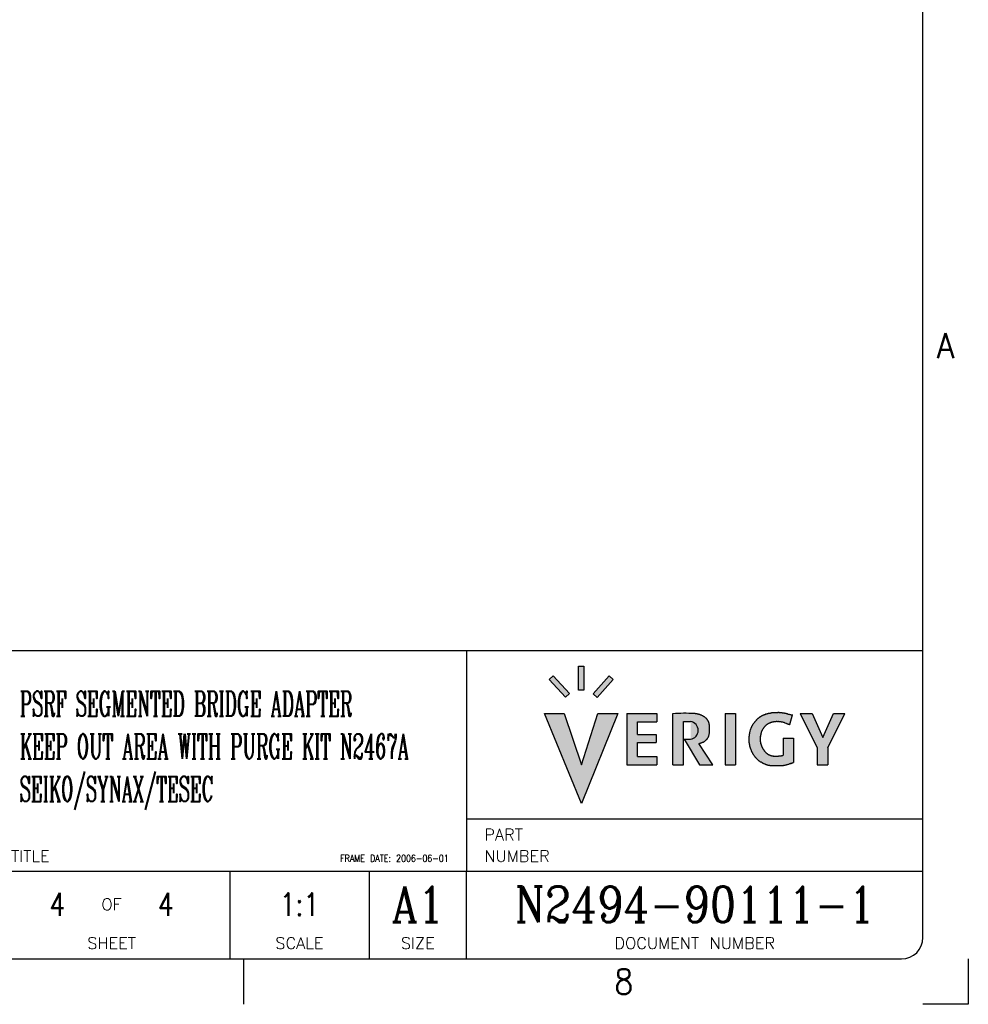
# Model space of a CAD drawing. Header units: inches. Extents: x 0 to 841, y 0 to 594.
# Tile 15 of 17: x 708 to 841, y 0 to 138. Entities that reach past the tile are written whole.
import ezdxf

# ---------------------------------------------------------------- set-up
doc = ezdxf.new("R2010")
doc.units = ezdxf.units.IN
doc.layers.add('1', color=7, linetype='Continuous')
doc.styles.add('CONVERTER_14', font='txt.shx', dxfattribs={"width": 0.9})
doc.styles.add('CONVERTER_16', font='complex.shx', dxfattribs={"width": 0.855})
doc.styles.add('CONVERTER_17', font='txt.shx', dxfattribs={"width": 0.81})
doc.styles.add('CONVERTER_18', font='txt.shx', dxfattribs={"width": 1.035})
doc.styles.add('CONVERTER_19', font='complex.shx', dxfattribs={"width": 0.5225})

# ---------------------------------------------------------------- blocks, each defined once
blk = doc.blocks.new('Drawing_Grid_Zones__9', base_point=(6.35, 6.35))
at = {"layer": '1', "color": 4, "linetype": 'Continuous'}
for p, q in [((739.5875, 0), (739.5875, 6.35)), ((841, 6.35), (841, 0)), ((841, 0), (834.65, 0))]:
    blk.add_line(p, q, dxfattribs=at)
at = {"layer": '1', "color": 4, "char_height": 3.5, "attachment_point": 5, "line_spacing_factor": 1.080432, "style": 'CONVERTER_14'}
for s, insert in [('A', (837.825, 92.2125)), ('8', (792.76875, 3.175))]:
    blk.add_mtext(s, dxfattribs=dict(at, insert=insert))
blk = doc.blocks.new('A1_Size_Verigy_Frame__11', base_point=(6.35, 6.35))
at = {"layer": '1', "linetype": 'Continuous'}
for points in [[(787.17, 43.98), (786.43, 43.98), (786.43, 47.33), (787.17, 47.33)], [(784.63, 42.99), (782.34, 45.46), (782.9, 45.97), (785.19, 43.5)], [(790.74, 45.99), (788.48, 43.47), (789.03, 42.93), (791.28, 45.45)], [(786.83, 28.13), (781.68, 40.69), (784.4, 40.69), (786.83, 33.52), (789.15, 40.69), (791.94, 40.69)], [(797.4, 39.54), (794.69, 39.54), (794.69, 37.79), (797.31, 37.79), (797.31, 36.64), (794.69, 36.64), (794.69, 34.71), (797.4, 34.71), (797.4, 33.52), (793.21, 33.52), (793.21, 40.69), (797.4, 40.69)], [(808.42, 33.52), (806.94, 33.52), (806.94, 40.69), (808.42, 40.69)], [(822.13, 40.69), (823.72, 40.69), (821.32, 35.91), (821.32, 33.52), (819.84, 33.52), (819.84, 35.91), (817.46, 40.69), (819.13, 40.69), (820.63, 37.33)]]:
    blk.add_hatch(color=4, dxfattribs=at).paths.add_polyline_path(points)
h = blk.add_hatch(color=4, dxfattribs=at)
edge = h.paths.add_edge_path()
edge.add_arc((801.39, 10.69), 30.05, 87.663, 93.3186)
edge.add_line((799.65, 40.69), (799.65, 33.52))
edge.add_line((799.65, 33.52), (801.15, 33.52))
edge.add_line((801.15, 33.52), (801.15, 39.58))
edge.add_line((801.15, 39.58), (802.12, 39.58))
edge.add_arc((801.94, 38.34), 1.25, -81.7494, 81.7494, ccw=False)
edge.add_line((802.12, 37.1), (801.23, 37.1))
edge.add_line((801.23, 37.1), (803.39, 33.52))
edge.add_line((803.39, 33.52), (805.24, 33.52))
edge.add_line((805.24, 33.52), (803.29, 36.53))
edge.add_arc((803.1, 38.16), 1.65, 276.8646, 281.7992)
edge.add_arc((803.12, 38.06), 1.53, 281.8439, 286.5074)
edge.add_arc((803.06, 38.24), 1.73, 286.5644, 290.2981)
edge.add_arc((802.58, 39.54), 3.12, 290.364, 292.0591)
edge.add_arc((807.22, 28.09), 9.24, 111.5449, 112.0897, ccw=False)
edge.add_arc((802.56, 39.99), 3.54, 290.9614, 291.9638)
edge.add_arc((803.62, 37.37), 0.715, 292.0472, 297.1925)
edge.add_arc((803.6, 37.39), 0.736, 297.7168, 304.1669)
edge.add_arc((803.43, 37.65), 1.05, 304.048, 308.7592)
edge.add_arc((802.9, 38.3), 1.89, 308.981, 311.7169)
edge.add_arc((807.38, 33.27), 4.84, 130.6433, 131.7183, ccw=False)
edge.add_arc((815.88, 22.98), 18.19, 129.5041, 129.8448, ccw=False)
edge.add_arc((803.6, 37.87), 1.1, 309.4623, 315.0479)
edge.add_arc((803.84, 37.62), 0.766, 315.7786, 323.1586)
edge.add_arc((803.47, 37.89), 1.22, 323.2116, 327.8292)
edge.add_arc((802.76, 38.35), 2.07, 327.6257, 330.4831)
edge.add_arc((802.6, 38.44), 2.25, 330.4419, 332.9709)
edge.add_arc((803.19, 38.15), 1.59, 332.8488, 336.0259)
edge.add_arc((803.64, 37.95), 1.1, 336.0644, 340.4159)
edge.add_arc((803.61, 37.95), 1.13, 340.6473, 347.6345)
edge.add_arc((802.95, 38.09), 1.8, 347.6878, 352.444)
edge.add_arc((801.51, 38.29), 3.26, 352.3189, 355.2721)
edge.add_arc((799.89, 38.43), 4.88, 355.2355, 357.4002)
edge.add_arc((798.14, 38.51), 6.64, 357.3804, 359.0748)
edge.add_arc((796.5, 38.54), 8.28, 359.0627, 360.4705)
edge.add_arc((796.27, 38.54), 8.5, 0.4426, 1.3388)
edge.add_arc((797.57, 38.57), 7.2, 1.3325, 2.373)
edge.add_arc((799.15, 38.64), 5.62, 2.3634, 3.6412)
edge.add_arc((800.74, 38.74), 4.03, 3.6247, 5.2891)
edge.add_arc((802.15, 38.87), 2.61, 5.2575, 7.5773)
edge.add_arc((803.27, 39.02), 1.48, 7.5078, 11.0328)
edge.add_arc((803.99, 39.17), 0.75, 10.9618, 17.0135)
edge.add_arc((803.96, 39.15), 0.781, 17.4016, 23.361)
edge.add_arc((802.93, 38.71), 1.9, 23.3346, 26.1223)
edge.add_arc((799.96, 37.26), 5.21, 26.0255, 27.1085)
edge.add_arc((802.3, 38.48), 2.56, 26.7483, 28.749)
edge.add_arc((803.49, 39.13), 1.21, 28.8787, 33.28)
edge.add_arc((803.29, 38.99), 1.45, 33.4924, 37.7019)
edge.add_arc((803.06, 38.81), 1.75, 37.6059, 41.314)
edge.add_arc((803.26, 38.99), 1.48, 41.2228, 45.4875)
edge.add_arc((803.4, 39.12), 1.29, 45.7142, 50.7281)
edge.add_arc((802.52, 38.04), 2.68, 50.8542, 53.1793)
edge.add_arc((801.64, 36.92), 4.11, 52.7438, 54.3264)
edge.add_arc((803, 38.82), 1.77, 54.2819, 57.9528)
edge.add_arc((803.26, 39.22), 1.29, 58.2042, 62.5409)
edge.add_arc((803.09, 38.89), 1.66, 62.6014, 65.9878)
edge.add_arc((802.43, 37.39), 3.3, 66.0447, 68.1388)
edge.add_arc((796.67, 23.06), 18.75, 68.1242, 68.4683)
edge.add_arc((799.92, 31.47), 9.73, 68.0919, 68.654)
edge.add_arc((802.81, 38.85), 1.81, 68.7642, 71.7347)
edge.add_arc((802.67, 38.4), 2.27, 71.9116, 74.5336)
edge.add_arc((802.38, 37.36), 3.35, 74.4873, 76.5383)
edge.add_arc((802.21, 36.66), 4.08, 76.5155, 78.3668)
edge.add_arc((802.17, 36.48), 4.26, 78.3515, 80.217)
edge.add_arc((802.22, 36.78), 3.95, 80.2026, 82.2549)
edge.add_arc((802.31, 37.43), 3.3, 82.2367, 84.6679)
h = blk.add_hatch(color=4, dxfattribs=at)
edge = h.paths.add_edge_path()
edge.add_arc((822.52, 40.76), 11.43, 203.8341, 204.2667)
edge.add_arc((824.69, 41.74), 13.81, 204.2629, 204.6476)
edge.add_arc((822.84, 40.89), 11.77, 204.6345, 204.9304)
edge.add_arc((819.48, 39.33), 8.07, 204.9278, 205.3583)
edge.add_arc((817.18, 38.24), 5.52, 205.3532, 205.9635)
edge.add_arc((815.47, 37.4), 3.61, 205.9537, 206.8298)
edge.add_arc((814.19, 36.76), 2.19, 206.8096, 208.1196)
edge.add_arc((813.3, 36.28), 1.17, 208.0895, 210.0572)
edge.add_arc((812.99, 36.1), 0.821, 210.1034, 212.7675)
edge.add_arc((813.03, 36.13), 0.863, 212.8315, 215.4819)
edge.add_arc((813.56, 36.51), 1.51, 215.6041, 218.0543)
edge.add_arc((814.89, 37.55), 3.21, 217.9926, 219.2601)
edge.add_arc((818.43, 40.43), 7.77, 219.2413, 219.7728)
edge.add_arc((815.84, 38.26), 4.39, 219.5441, 220.8731)
edge.add_arc((813.85, 36.53), 1.76, 220.906, 224.1762)
edge.add_arc((813.75, 36.44), 1.62, 224.3481, 227.1827)
edge.add_arc((813.93, 36.64), 1.89, 227.1655, 229.6431)
edge.add_arc((814.02, 36.74), 2.02, 229.6292, 231.9346)
edge.add_arc((814.09, 36.83), 2.14, 231.9626, 234.9969)
edge.add_arc((814.38, 37.26), 2.65, 235.0175, 237.4327)
edge.add_arc((814.37, 37.23), 2.63, 237.3215, 238.9488)
edge.add_arc((814, 36.61), 1.9, 238.9423, 241.1851)
edge.add_arc((813.77, 36.19), 1.42, 241.175, 244.1338)
edge.add_arc((813.69, 36.02), 1.24, 244.2149, 248.8959)
edge.add_arc((813.76, 36.22), 1.45, 248.9484, 253.0273)
edge.add_arc((813.89, 36.62), 1.87, 252.9712, 255.3768)
edge.add_arc((813.91, 36.71), 1.96, 255.3432, 257.6097)
edge.add_arc((813.84, 36.38), 1.62, 257.5671, 260.1283)
edge.add_arc((813.78, 36.05), 1.28, 260.199, 262.6643)
edge.add_arc((813.81, 36.33), 1.57, 262.7178, 264.6422)
edge.add_arc((813.99, 38.2), 3.45, 264.663, 265.5706)
edge.add_arc((814.33, 42.39), 7.65, 265.4634, 265.9974)
edge.add_arc((814.23, 41.02), 6.28, 265.9979, 266.7144)
edge.add_arc((814.18, 40.1), 5.35, 266.7132, 267.6135)
edge.add_arc((814.14, 39.3), 4.56, 267.6109, 268.7164)
edge.add_arc((814.13, 38.57), 3.83, 268.7122, 270.0622)
edge.add_arc((814.13, 38.47), 3.72, 270.0974, 271.3382)
edge.add_arc((814.12, 38.85), 4.11, 271.3337, 272.4477)
edge.add_arc((814.11, 39.04), 4.3, 272.4437, 273.481)
edge.add_arc((814.11, 38.97), 4.23, 273.4768, 274.4854)
edge.add_arc((814.14, 38.61), 3.86, 274.48, 275.5141)
edge.add_arc((814.21, 37.96), 3.21, 275.5059, 276.6402)
edge.add_arc((814.28, 37.35), 2.6, 276.6484, 278.0162)
edge.add_arc((814.26, 37.49), 2.74, 278.0435, 279.2546)
edge.add_arc((813.99, 39.13), 4.4, 279.2734, 280.0319)
edge.add_arc((813.67, 40.98), 6.27, 279.9732, 280.4538)
edge.add_arc((813.78, 40.36), 5.65, 280.4592, 281.0431)
edge.add_arc((813.74, 40.57), 5.87, 281.0473, 281.6719)
edge.add_arc((813.58, 41.33), 6.64, 281.6745, 282.2936)
edge.add_arc((813.31, 42.59), 7.93, 282.2948, 282.8796)
edge.add_line((815.07, 34.86), (815.07, 37.28))
edge.add_line((815.07, 37.28), (816.55, 37.28))
edge.add_line((816.55, 37.28), (816.55, 33.86))
edge.add_arc((794.17, 100.31), 70.12, 288.5155, 288.6107, ccw=False)
edge.add_arc((797.39, 90.7), 59.99, 288.4186, 288.5151, ccw=False)
edge.add_arc((798.66, 86.89), 55.97, 288.3277, 288.4179, ccw=False)
edge.add_arc((796.79, 92.53), 61.91, 288.255, 288.3266, ccw=False)
edge.add_arc((782.91, 134.63), 106.24, 288.2163, 288.2536, ccw=False)
edge.add_line((816.12, 33.71), (816.06, 33.69))
edge.add_arc((830.49, -10.13), 46.13, 108.228, 108.3024)
edge.add_arc((823.95, 9.64), 25.31, 108.3032, 108.4367)
edge.add_arc((811.56, 46.67), 13.73, 287.9183, 288.6267, ccw=False)
edge.add_arc((814.65, 37.12), 3.69, 285.1245, 287.8966, ccw=False)
edge.add_arc((814.81, 36.55), 3.1, 282.6973, 284.9395, ccw=False)
edge.add_arc((814.73, 36.9), 3.46, 280.7251, 282.7159, ccw=False)
edge.add_arc((814.75, 36.81), 3.37, 278.7886, 280.7434, ccw=False)
edge.add_arc((814.83, 36.32), 2.87, 276.9468, 278.7918, ccw=False)
edge.add_arc((814.83, 36.27), 2.83, 275.0848, 276.9197, ccw=False)
edge.add_arc((814.77, 36.98), 3.54, 273.542, 275.0634, ccw=False)
edge.add_arc((814.64, 39.11), 5.67, 272.4988, 273.5361, ccw=False)
edge.add_arc((814.45, 43.41), 9.98, 271.8301, 272.523, ccw=False)
edge.add_arc((814.3, 48.07), 14.64, 271.3179, 271.8381, ccw=False)
edge.add_arc((814.18, 52.95), 19.52, 270.905, 271.3223, ccw=False)
edge.add_arc((814.11, 57.39), 23.96, 270.5527, 270.9077, ccw=False)
edge.add_arc((814.08, 60.65), 27.22, 270.2352, 270.5546, ccw=False)
edge.add_arc((814.07, 62.09), 28.66, 269.9328, 270.2368, ccw=False)
edge.add_arc((814.07, 61.32), 27.89, 269.6276, 269.9343, ccw=False)
edge.add_arc((814.05, 58.41), 24.98, 269.3001, 269.6295, ccw=False)
edge.add_arc((814, 53.84), 20.41, 268.9243, 269.3029, ccw=False)
edge.add_arc((813.8, 43.7), 10.27, 268.1594, 268.9767, ccw=False)
edge.add_arc((813.63, 38.42), 4.98, 266.6249, 268.167, ccw=False)
edge.add_arc((813.52, 36.6), 3.16, 264.3336, 266.6208, ccw=False)
edge.add_arc((813.45, 35.87), 2.43, 261.4227, 264.3148, ccw=False)
edge.add_arc((813.39, 35.49), 2.04, 257.2189, 261.4518, ccw=False)
edge.add_arc((813.33, 35.24), 1.78, 252.2377, 257.1979, ccw=False)
edge.add_arc((813.45, 35.57), 2.14, 248.7037, 252.074, ccw=False)
edge.add_arc((813.93, 36.82), 3.47, 246.648, 248.7264, ccw=False)
edge.add_arc((814.11, 37.25), 3.94, 245.0979, 246.7837, ccw=False)
edge.add_arc((814.08, 37.18), 3.86, 243.2003, 245.0497, ccw=False)
edge.add_arc((815.05, 39.1), 6.02, 242.3103, 243.1848, ccw=False)
edge.add_arc((817.51, 43.8), 11.33, 241.8417, 242.3242, ccw=False)
edge.add_arc((825.5, 58.72), 28.25, 241.6559, 241.845, ccw=False)
edge.add_arc((792.45, -2.53), 41.35, 61.6498, 61.7681)
edge.add_arc((819.96, 48.78), 16.87, 241.6733, 241.884, ccw=False)
edge.add_arc((813.2, 36.25), 2.63, 240.403, 241.673, ccw=False)
edge.add_arc((812.74, 35.42), 1.69, 238.3174, 240.3578, ccw=False)
edge.add_arc((812.91, 35.69), 2, 235.4824, 238.2123, ccw=False)
edge.add_arc((813.16, 36.06), 2.44, 233.0875, 235.5275, ccw=False)
edge.add_arc((813.11, 36), 2.37, 230.5281, 233.1206, ccw=False)
edge.add_arc((813.13, 36.02), 2.4, 226.8402, 230.4297, ccw=False)
edge.add_arc((813.65, 36.57), 3.16, 224.1917, 226.8322, ccw=False)
edge.add_arc((815.97, 38.82), 6.39, 223.1449, 224.1559, ccw=False)
edge.add_arc((802.57, 26.26), 11.98, 43.1218, 43.6251)
edge.add_arc((817.02, 40.13), 8.05, 223.5168, 224.0584, ccw=False)
edge.add_arc((812.07, 35.42), 1.22, 219.7835, 223.4371, ccw=False)
edge.add_arc((812.23, 35.54), 1.42, 216.0369, 219.4184, ccw=False)
edge.add_arc((813.39, 36.39), 2.85, 214.2927, 216.0974, ccw=False)
edge.add_arc((817.31, 39.06), 7.6, 213.623, 214.3135, ccw=False)
edge.add_arc((820.65, 41.33), 11.64, 213.1026, 213.7727, ccw=False)
edge.add_arc((815.35, 37.87), 5.31, 211.6593, 213.0997, ccw=False)
edge.add_arc((814.18, 37.14), 3.93, 209.7599, 211.6228, ccw=False)
edge.add_arc((813.44, 36.72), 3.08, 207.4804, 209.7836, ccw=False)
edge.add_arc((813.06, 36.52), 2.65, 205.1929, 207.4059, ccw=False)
edge.add_arc((813.52, 36.74), 3.16, 203.3638, 205.1704, ccw=False)
edge.add_arc((814.25, 37.05), 3.95, 201.6271, 203.3929, ccw=False)
edge.add_arc((815.33, 37.48), 5.11, 200.1447, 201.6096, ccw=False)
edge.add_arc((816.96, 38.08), 6.86, 199.3323, 200.1795, ccw=False)
edge.add_arc((817.14, 38.15), 7.04, 198.4937, 199.3429, ccw=False)
edge.add_arc((816.11, 37.8), 5.96, 197.5225, 198.5058, ccw=False)
edge.add_arc((814.4, 37.26), 4.16, 196.2367, 197.5438, ccw=False)
edge.add_arc((812.85, 36.81), 2.55, 194.3262, 196.2478, ccw=False)
edge.add_arc((812.47, 36.72), 2.16, 192.096, 194.272, ccw=False)
edge.add_arc((813.14, 36.86), 2.84, 190.2793, 192.0489, ccw=False)
edge.add_arc((815.08, 37.21), 4.81, 189.1142, 190.3068, ccw=False)
edge.add_arc((816.76, 37.48), 6.51, 188.174, 189.1346, ccw=False)
edge.add_arc((817.28, 37.56), 7.04, 187.2718, 188.1866, ccw=False)
edge.add_arc((816.42, 37.45), 6.17, 186.2663, 187.2851, ccw=False)
edge.add_arc((814.63, 37.25), 4.37, 184.9627, 186.2891, ccw=False)
edge.add_arc((812.87, 37.1), 2.61, 183.0853, 184.9815, ccw=False)
edge.add_arc((812.1, 37.06), 1.84, 180.6195, 183.0635, ccw=False)
edge.add_arc((811.95, 37.06), 1.69, 178.0018, 180.5753, ccw=False)
edge.add_arc((812.48, 37.04), 2.22, 175.6247, 177.9327, ccw=False)
edge.add_arc((814.2, 36.91), 3.94, 174.246, 175.6304, ccw=False)
edge.add_arc((820.65, 36.26), 10.43, 173.6917, 174.258, ccw=False)
edge.add_arc((827.89, 35.49), 17.71, 173.3678, 173.7812, ccw=False)
edge.add_arc((820.6, 36.33), 10.37, 172.6214, 173.3686, ccw=False)
edge.add_arc((817.27, 36.77), 7.01, 171.5025, 172.6282, ccw=False)
edge.add_arc((815.05, 37.1), 4.76, 169.8885, 171.5171, ccw=False)
edge.add_arc((814.37, 37.21), 4.08, 167.9208, 169.8128, ccw=False)
edge.add_arc((815.07, 37.06), 4.79, 166.3902, 167.9139, ccw=False)
edge.add_arc((816.72, 36.66), 6.49, 165.3162, 166.3829, ccw=False)
edge.add_arc((813.98, 37.4), 3.65, 163.6509, 165.5336, ccw=False)
edge.add_arc((812.24, 37.9), 1.84, 159.8526, 163.6056, ccw=False)
edge.add_arc((812.36, 37.85), 1.97, 156.2402, 159.6244, ccw=False)
edge.add_arc((813.23, 37.47), 2.92, 153.9269, 156.2704, ccw=False)
edge.add_arc((818.32, 34.97), 8.59, 153.1347, 153.8341, ccw=False)
edge.add_arc((806.77, 40.82), 4.36, 333.1219, 334.4699)
edge.add_arc((883.35, 5.08), 80.15, 154.9536, 155.0137, ccw=False)
edge.add_arc((811.76, 38.54), 1.13, 150.6202, 154.9234, ccw=False)
edge.add_arc((811.73, 38.54), 1.1, 145.3151, 150.0305, ccw=False)
edge.add_arc((812.97, 37.68), 2.61, 143.3601, 145.3639, ccw=False)
edge.add_arc((815.1, 36.13), 5.25, 142.7042, 143.5942, ccw=False)
edge.add_arc((813.95, 37.01), 3.8, 141.4913, 142.6976, ccw=False)
edge.add_arc((814.98, 36.17), 5.13, 140.3853, 141.3891, ccw=False)
edge.add_arc((863.51, -3.99), 68.12, 140.3123, 140.3902, ccw=False)
edge.add_arc((798.41, 50), 16.46, 320.3896, 320.795)
edge.add_arc((798.99, 49.54), 15.72, 320.7879, 321.2062)
edge.add_arc((816.92, 35.15), 7.27, 140.7964, 141.3612, ccw=False)
edge.add_arc((812.66, 38.62), 1.78, 138.4918, 140.7815, ccw=False)
edge.add_arc((812.22, 39.01), 1.19, 134.8498, 138.4384, ccw=False)
edge.add_arc((812.51, 38.7), 1.62, 130.7007, 134.5381, ccw=False)
edge.add_arc((813.75, 37.27), 3.51, 128.9449, 130.778, ccw=False)
edge.add_arc((824.72, 23.71), 20.95, 128.6571, 128.9486, ccw=False)
edge.add_arc((816.56, 33.99), 7.83, 128.309, 129.0174, ccw=False)
edge.add_arc((812.72, 38.84), 1.64, 124.9649, 128.253, ccw=False)
edge.add_arc((812.9, 38.56), 1.97, 121.4788, 124.6205, ccw=False)
edge.add_arc((813.97, 36.82), 4.01, 119.9763, 121.5447, ccw=False)
edge.add_arc((814.01, 36.77), 4.08, 118.9328, 120.1464, ccw=False)
edge.add_arc((813.15, 38.34), 2.29, 116.8814, 118.9336, ccw=False)
edge.add_arc((813.04, 38.55), 2.05, 114.352, 116.7612, ccw=False)
edge.add_arc((813.62, 37.25), 3.48, 112.7824, 114.3176, ccw=False)
edge.add_arc((814.66, 34.8), 6.14, 112.1312, 112.8736, ccw=False)
edge.add_arc((814.67, 34.77), 6.17, 111.3647, 112.1425, ccw=False)
edge.add_arc((814.24, 35.88), 4.98, 110.4231, 111.3781, ccw=False)
edge.add_arc((813.65, 37.48), 3.27, 109.0968, 110.4486, ccw=False)
edge.add_arc((813.38, 38.24), 2.47, 107.6011, 109.0252, ccw=False)
edge.add_arc((813.67, 37.31), 3.45, 106.6155, 107.5695, ccw=False)
edge.add_arc((817.06, 25.96), 15.29, 106.3879, 106.6059, ccw=False)
edge.add_arc((819.89, 16.54), 25.12, 106.3254, 106.5121, ccw=False)
edge.add_arc((814.49, 34.97), 5.92, 105.4696, 106.3192, ccw=False)
edge.add_arc((813.82, 37.38), 3.42, 103.9622, 105.4757, ccw=False)
edge.add_arc((813.83, 37.3), 3.5, 102.3704, 103.8363, ccw=False)
edge.add_arc((814.6, 33.81), 7.07, 101.6856, 102.3727, ccw=False)
edge.add_arc((808.67, 62.51), 22.24, 281.6646, 281.8598)
edge.add_arc((809.51, 58.23), 17.88, 282.0375, 282.2134)
edge.add_arc((813.93, 37.81), 3.02, 101.2377, 102.2194, ccw=False)
edge.add_arc((813.67, 39.1), 1.7, 99.3474, 101.1854, ccw=False)
edge.add_arc((813.76, 38.54), 2.27, 97.1817, 99.2201, ccw=False)
edge.add_arc((813.95, 37.07), 3.75, 95.812, 97.2201, ccw=False)
edge.add_arc((814.11, 35.53), 5.3, 94.7444, 95.8298, ccw=False)
edge.add_arc((814.21, 34.28), 6.56, 93.8342, 94.7544, ccw=False)
edge.add_arc((814.25, 33.66), 7.17, 92.9873, 93.8413, ccw=False)
edge.add_arc((814.24, 33.88), 6.95, 92.1258, 92.994, ccw=False)
edge.add_arc((814.21, 34.87), 5.96, 90.4073, 92.1434, ccw=False)
edge.add_arc((814.2, 35.52), 5.31, 88.5641, 90.3959, ccw=False)
edge.add_arc((814.2, 35.51), 5.33, 86.7833, 88.5496, ccw=False)
edge.add_arc((814.11, 34.07), 6.76, 84.8563, 86.7308, ccw=False)
edge.add_arc((813.68, 29.25), 11.61, 83.7683, 84.8563, ccw=False)
edge.add_arc((813.74, 29.61), 11.24, 83.194, 83.8774, ccw=False)
edge.add_arc((814.37, 34.84), 5.97, 81.9472, 83.2025, ccw=False)
edge.add_arc((814.7, 37.16), 3.63, 79.9902, 81.9638, ccw=False)
edge.add_arc((814.77, 37.6), 3.18, 77.7911, 79.8656, ccw=False)
edge.add_arc((814.35, 35.67), 5.16, 76.5195, 77.7671, ccw=False)
edge.add_arc((809.47, 15.31), 26.09, 76.2642, 76.5162, ccw=False)
edge.add_arc((819.89, 58.06), 17.91, 256.3256, 256.6629)
edge.add_arc((818.39, 51.73), 11.4, 256.668, 257.2331)
edge.add_arc((817.97, 49.85), 9.47, 257.238, 257.9692)
edge.add_arc((817.85, 49.31), 8.92, 257.9734, 258.8133)
edge.add_arc((817.88, 49.44), 9.05, 258.8165, 259.7166)
edge.add_arc((817.98, 50.02), 9.64, 259.7189, 260.6406)
edge.add_line((816.41, 40.51), (816, 39.16))
edge.add_arc((823.44, 61.32), 23.37, 251.1523, 251.4397, ccw=False)
edge.add_arc((822.99, 60.01), 21.99, 250.8703, 251.1519, ccw=False)
edge.add_arc((822.74, 59.29), 21.22, 250.6009, 250.8697, ccw=False)
edge.add_arc((822.76, 59.35), 21.29, 250.3534, 250.6001, ccw=False)
edge.add_arc((823.25, 60.7), 22.73, 250.1396, 250.3524, ccw=False)
edge.add_arc((824.75, 64.86), 27.15, 249.9742, 250.1383, ccw=False)
edge.add_arc((829.88, 78.94), 42.13, 249.8751, 249.9726, ccw=False)
edge.add_line((815.38, 39.38), (815.32, 39.4))
edge.add_arc((813.34, 34.02), 5.74, 69.7562, 70.4705)
edge.add_arc((814.59, 37.56), 1.98, 70.4878, 72.5103)
edge.add_arc((814.75, 38.05), 1.47, 72.5647, 75.4406)
edge.add_arc((814.69, 37.8), 1.72, 75.5155, 77.611)
edge.add_arc((814.55, 37.18), 2.36, 77.5965, 79.2392)
edge.add_arc((814.41, 36.47), 3.09, 79.2301, 80.555)
edge.add_arc((814.28, 35.68), 3.89, 80.5489, 81.6438)
edge.add_arc((814.13, 34.65), 4.92, 81.6475, 82.6335)
edge.add_arc((813.97, 33.39), 6.19, 82.6278, 83.4145)
edge.add_arc((813.83, 32.17), 7.42, 83.4108, 84.0539)
edge.add_arc((813.72, 31.13), 8.47, 84.0513, 84.5884)
edge.add_arc((814.03, 34.47), 5.11, 84.5326, 85.2397)
edge.add_arc((814.22, 36.81), 2.77, 85.2456, 86.5136)
edge.add_arc((814.27, 37.47), 2.1, 86.5301, 88.2214)
edge.add_arc((814.27, 37.59), 1.98, 88.2417, 90.1276)
edge.add_arc((814.27, 37.04), 2.54, 90.1887, 92.0646)
edge.add_arc((814.31, 35.97), 3.61, 92.0429, 93.4436)
edge.add_arc((814.37, 34.96), 4.62, 93.4313, 94.5521)
edge.add_arc((814.43, 34.25), 5.33, 94.5437, 95.5053)
edge.add_arc((814.44, 34.1), 5.48, 95.498, 96.3921)
edge.add_arc((814.24, 35.89), 3.68, 96.3369, 97.4708)
edge.add_arc((814.05, 37.31), 2.24, 97.4738, 99.2428)
edge.add_arc((813.96, 37.86), 1.69, 99.257, 101.5569)
edge.add_arc((813.93, 38.03), 1.51, 101.5788, 104.1887)
edge.add_arc((813.99, 37.81), 1.74, 104.2786, 107.728)
edge.add_arc((814.14, 37.31), 2.27, 107.7091, 110.5044)
edge.add_arc((814.34, 36.78), 2.83, 110.4915, 112.8183)
edge.add_arc((814.64, 36.07), 3.6, 112.812, 114.1048)
edge.add_arc((815.05, 35.15), 4.61, 114.0966, 115.0926)
edge.add_arc((815.49, 34.22), 5.64, 115.0877, 115.8632)
edge.add_arc((815.96, 33.25), 6.71, 115.8606, 116.4578)
edge.add_arc((814, 37.17), 2.33, 116.2474, 117.944)
edge.add_arc((813.41, 38.28), 1.07, 118.0309, 121.6461)
edge.add_arc((813.41, 38.28), 1.08, 121.7508, 124.7224)
edge.add_arc((813.48, 38.18), 1.2, 124.7055, 127.5759)
edge.add_arc((813.5, 38.16), 1.22, 127.563, 130.5031)
edge.add_arc((813.63, 38.01), 1.43, 130.5972, 133.6733)
edge.add_arc((813.98, 37.63), 1.94, 133.6517, 135.9137)
edge.add_arc((814.44, 37.19), 2.58, 135.902, 137.5466)
edge.add_arc((814.46, 37.17), 2.61, 137.4776, 138.9543)
edge.add_arc((814.25, 37.36), 2.32, 138.9752, 140.6091)
edge.add_arc((814.44, 37.2), 2.58, 140.6296, 142.1618)
edge.add_arc((815.17, 36.63), 3.5, 142.1712, 143.454)
edge.add_arc((815.98, 36.03), 4.51, 143.4397, 144.4829)
edge.add_arc((816.42, 35.72), 5.05, 144.4734, 145.4151)
edge.add_arc((816.27, 35.82), 4.87, 145.406, 146.3551)
edge.add_arc((814.68, 36.87), 2.97, 146.2723, 147.8457)
edge.add_arc((813.56, 37.57), 1.64, 147.8375, 150.5057)
edge.add_arc((813.1, 37.84), 1.1, 150.5091, 154.3015)
edge.add_arc((813.01, 37.88), 1.01, 154.4469, 158.4615)
edge.add_arc((813.28, 37.77), 1.3, 158.4921, 161.6634)
edge.add_arc((814.02, 37.53), 2.08, 161.6717, 163.764)
edge.add_arc((815.37, 37.13), 3.49, 163.7042, 165.1718)
edge.add_arc((816.41, 36.85), 4.57, 165.1571, 166.3361)
edge.add_arc((817.13, 36.68), 5.3, 166.3265, 167.3577)
edge.add_arc((817.28, 36.64), 5.45, 167.3497, 168.3356)
edge.add_arc((816.21, 36.86), 4.36, 168.2984, 169.7175)
edge.add_arc((815.16, 37.05), 3.3, 169.7242, 171.5314)
edge.add_arc((814.7, 37.12), 2.84, 171.5438, 173.6224)
edge.add_arc((814.99, 37.09), 3.12, 173.7008, 176.6572)
edge.add_arc((815.76, 37.05), 3.9, 176.6397, 179.0072)
edge.add_arc((814.86, 37.06), 2.99, 178.8697, 180.9419)
edge.add_arc((813.91, 37.04), 2.04, 180.9721, 184.0701)
edge.add_arc((813.69, 37.03), 1.82, 184.1115, 187.7902)
edge.add_arc((813.96, 37.07), 2.1, 187.831, 189.8408)
edge.add_arc((814.4, 37.14), 2.54, 189.8259, 191.5264)
edge.add_arc((814.64, 37.19), 2.79, 191.5153, 193.0592)
edge.add_arc((814.61, 37.18), 2.76, 193.0485, 194.5638)
edge.add_arc((814.28, 37.1), 2.42, 194.5501, 196.177)
edge.add_arc((813.72, 36.93), 1.83, 196.1539, 198.0975)
edge.add_arc((813.29, 36.79), 1.38, 198.135, 200.3954)
edge.add_arc((813.45, 36.85), 1.55, 200.4516, 202.35)
edge.add_arc((814.85, 37.43), 3.06, 202.3774, 203.3718)
edge.add_arc((819.56, 39.46), 8.2, 203.3008, 203.8412)
at = {"color": 7, "linetype": 'Continuous'}
for p, q in [((630.26, 49.54), (834.65, 49.54)), ((770.75, 49.54), (770.75, 18.59)), ((770.75, 18.59), (704.49, 18.59)), ((834.65, 18.59), (770.75, 18.59)), ((770.75, 6.35), (770.75, 18.59))]:
    blk.add_line(p, q, dxfattribs=at)
at = {"color": 4, "linetype": 'Continuous'}
for p, q in [((834.65, 25.91), (770.75, 25.91)), ((737.62, 18.59), (737.62, 6.35))]:
    blk.add_line(p, q, dxfattribs=at)
at = {"layer": '1', "color": 7, "linetype": 'Continuous'}
for p, q in [((834.65, 9.35), (834.65, 584.65)), ((9.35, 6.35), (831.65, 6.35))]:
    blk.add_line(p, q, dxfattribs=at)
at = {"layer": '1', "color": 4, "linetype": 'Continuous'}
for p, q in [((786.43, 43.98), (786.43, 47.33)), ((786.43, 47.33), (787.17, 47.33)), ((787.17, 47.33), (787.17, 43.98)), ((782.34, 45.46), (782.9, 45.97)), ((782.9, 45.97), (785.19, 43.5)), ((790.74, 45.99), (788.48, 43.47)), ((791.28, 45.45), (790.74, 45.99)), ((782.34, 45.46), (784.63, 42.99)), ((789.03, 42.93), (791.28, 45.45)), ((785.19, 43.5), (784.63, 42.99)), ((787.17, 43.98), (786.43, 43.98)), ((788.48, 43.47), (789.03, 42.93)), ((781.68, 40.69), (784.4, 40.69)), ((786.83, 28.13), (781.68, 40.69)), ((784.4, 40.69), (786.83, 33.52)), ((791.94, 40.69), (786.83, 28.13)), ((786.83, 33.52), (789.15, 40.69)), ((789.15, 40.69), (791.94, 40.69)), ((793.21, 40.69), (793.21, 33.52)), ((793.21, 40.69), (797.4, 40.69)), ((797.4, 40.69), (797.4, 39.54)), ((799.65, 33.52), (799.65, 40.69)), ((806.94, 40.69), (806.94, 33.52)), ((806.94, 40.69), (808.42, 40.69)), ((808.42, 40.69), (808.42, 33.52)), ((816, 39.16), (816.41, 40.51)), ((817.46, 40.69), (819.13, 40.69)), ((817.46, 40.69), (819.84, 35.91)), ((819.13, 40.69), (820.63, 37.33)), ((820.63, 37.33), (822.13, 40.69)), ((821.32, 35.91), (823.72, 40.69)), ((822.13, 40.69), (823.72, 40.69)), ((794.69, 37.79), (794.69, 39.54)), ((794.69, 39.54), (797.4, 39.54)), ((801.15, 39.58), (802.12, 39.58)), ((801.15, 33.52), (801.15, 39.58)), ((815.32, 39.4), (815.38, 39.38)), ((794.69, 37.79), (797.31, 37.79)), ((797.31, 37.79), (797.31, 36.64)), ((815.07, 37.28), (815.07, 34.86)), ((815.07, 37.28), (816.55, 37.28)), ((816.55, 37.28), (816.55, 33.86)), ((794.69, 34.71), (794.69, 36.64)), ((794.69, 36.64), (797.31, 36.64)), ((801.23, 37.1), (802.12, 37.1)), ((801.23, 37.1), (803.39, 33.52)), ((805.24, 33.52), (803.29, 36.53)), ((819.84, 35.91), (819.84, 33.52)), ((821.32, 35.91), (821.32, 33.52)), ((794.69, 34.71), (797.4, 34.71)), ((797.4, 34.71), (797.4, 33.52)), ((793.21, 33.52), (797.4, 33.52)), ((799.65, 33.52), (801.15, 33.52)), ((803.39, 33.52), (805.24, 33.52)), ((806.94, 33.52), (808.42, 33.52)), ((816.12, 33.71), (816.06, 33.69)), ((819.84, 33.52), (821.32, 33.52)), ((757.1, 18.59), (757.1, 6.35))]:
    blk.add_line(p, q, dxfattribs=at)
for centre, radius, start, end in [((801.39, 10.69), 30.05, 87.663, 93.3186), ((802.31, 37.43), 3.3, 82.2367, 84.6679), ((802.22, 36.78), 3.95, 80.2026, 82.2549), ((802.17, 36.48), 4.26, 78.3515, 80.217), ((802.21, 36.66), 4.08, 76.5155, 78.3668), ((802.38, 37.36), 3.35, 74.4873, 76.5383), ((802.67, 38.4), 2.27, 71.9116, 74.5336), ((802.81, 38.85), 1.81, 68.7642, 71.7347), ((799.92, 31.47), 9.73, 68.0919, 68.654), ((796.67, 23.06), 18.75, 68.1242, 68.4683), ((802.43, 37.39), 3.3, 66.0447, 68.1388), ((803.09, 38.89), 1.66, 62.6014, 65.9878), ((803.26, 39.22), 1.29, 58.2042, 62.5409), ((803, 38.82), 1.77, 54.2819, 57.9528), ((801.64, 36.92), 4.11, 52.7438, 54.3264), ((802.52, 38.04), 2.68, 50.8542, 53.1793), ((803.4, 39.12), 1.29, 45.7142, 50.7281), ((803.26, 38.99), 1.48, 41.2228, 45.4875), ((813.75, 37.27), 3.51, 128.9449, 130.778), ((824.72, 23.71), 20.95, 128.6571, 128.9486), ((816.56, 33.99), 7.83, 128.309, 129.0174), ((812.72, 38.84), 1.64, 124.9649, 128.253), ((812.9, 38.56), 1.97, 121.4788, 124.6205), ((813.97, 36.82), 4.01, 119.9763, 121.5447), ((814.01, 36.77), 4.08, 118.9328, 120.1464), ((813.15, 38.34), 2.29, 116.8814, 118.9336), ((813.04, 38.55), 2.05, 114.352, 116.7612), ((813.62, 37.25), 3.48, 112.7824, 114.3176), ((814.66, 34.8), 6.14, 112.1312, 112.8736), ((814.67, 34.77), 6.17, 111.3647, 112.1425), ((814.24, 35.88), 4.98, 110.4231, 111.3781), ((813.65, 37.48), 3.27, 109.0968, 110.4486), ((813.38, 38.24), 2.47, 107.6011, 109.0252), ((813.67, 37.31), 3.45, 106.6155, 107.5695), ((817.06, 25.96), 15.29, 106.3879, 106.6059), ((819.89, 16.54), 25.12, 106.3254, 106.5121), ((814.49, 34.97), 5.92, 105.4696, 106.3192), ((813.82, 37.38), 3.42, 103.9622, 105.4757), ((813.83, 37.3), 3.5, 102.3704, 103.8363), ((814.6, 33.81), 7.07, 101.6856, 102.3727), ((808.67, 62.51), 22.24, 281.6646, 281.8598), ((809.51, 58.23), 17.88, 282.0375, 282.2134), ((813.93, 37.81), 3.02, 101.2377, 102.2194), ((813.67, 39.1), 1.7, 99.3474, 101.1854), ((813.76, 38.54), 2.27, 97.1817, 99.2201), ((813.95, 37.07), 3.75, 95.812, 97.2201), ((814.11, 35.53), 5.3, 94.7444, 95.8298), ((814.21, 34.28), 6.56, 93.8342, 94.7544), ((814.25, 33.66), 7.17, 92.9873, 93.8413), ((814.24, 33.88), 6.95, 92.1258, 92.994), ((814.21, 34.87), 5.96, 90.4073, 92.1434), ((814.2, 35.52), 5.31, 88.5641, 90.3959), ((814.2, 35.51), 5.33, 86.7833, 88.5496), ((814.11, 34.07), 6.76, 84.8563, 86.7308), ((813.68, 29.25), 11.61, 83.7683, 84.8563), ((813.74, 29.61), 11.24, 83.194, 83.8774), ((814.37, 34.84), 5.97, 81.9472, 83.2025), ((814.7, 37.16), 3.63, 79.9902, 81.9638), ((814.77, 37.6), 3.18, 77.7911, 79.8656), ((814.35, 35.67), 5.16, 76.5195, 77.7671), ((809.47, 15.31), 26.09, 76.2642, 76.5162), ((819.89, 58.06), 17.91, 256.3256, 256.6629), ((818.39, 51.73), 11.4, 256.668, 257.2331), ((817.97, 49.85), 9.47, 257.238, 257.9692), ((817.85, 49.31), 8.92, 257.9734, 258.8133), ((817.88, 49.44), 9.05, 258.8165, 259.7166), ((817.98, 50.02), 9.64, 259.7189, 260.6406), ((801.94, 38.34), 1.25, 278.2506, 81.7494), ((803.06, 38.81), 1.75, 37.6059, 41.314), ((803.29, 38.99), 1.45, 33.4924, 37.7019), ((803.49, 39.13), 1.21, 28.8787, 33.28), ((802.3, 38.48), 2.56, 26.7483, 28.749), ((799.96, 37.26), 5.21, 26.0255, 27.1085), ((802.93, 38.71), 1.9, 23.3346, 26.1223), ((803.96, 39.15), 0.781, 17.4016, 23.361), ((803.99, 39.17), 0.75, 10.9618, 17.0135), ((803.27, 39.02), 1.48, 7.5078, 11.0328), ((802.15, 38.87), 2.61, 5.2575, 7.5773), ((800.74, 38.74), 4.03, 3.6247, 5.2891), ((799.15, 38.64), 5.62, 2.3634, 3.6412), ((797.57, 38.57), 7.2, 1.3325, 2.373), ((796.27, 38.54), 8.5, 0.4426, 1.3388), ((796.5, 38.54), 8.28, 359.0627, 0.4705), ((812.36, 37.85), 1.97, 156.2402, 159.6244), ((813.23, 37.47), 2.92, 153.9269, 156.2704), ((818.32, 34.97), 8.59, 153.1347, 153.8341), ((806.77, 40.82), 4.36, 333.1219, 334.4699), ((883.35, 5.08), 80.15, 154.9536, 155.0137), ((811.76, 38.54), 1.13, 150.6202, 154.9234), ((811.73, 38.54), 1.1, 145.3151, 150.0305), ((812.97, 37.68), 2.61, 143.3601, 145.3639), ((815.1, 36.13), 5.25, 142.7042, 143.5942), ((813.95, 37.01), 3.8, 141.4913, 142.6976), ((814.98, 36.17), 5.13, 140.3853, 141.3891), ((863.51, -3.99), 68.12, 140.3123, 140.3902), ((798.41, 50), 16.46, 320.3896, 320.795), ((798.99, 49.54), 15.72, 320.7879, 321.2062), ((816.92, 35.15), 7.27, 140.7964, 141.3612), ((812.66, 38.62), 1.78, 138.4918, 140.7815), ((812.22, 39.01), 1.19, 134.8498, 138.4384), ((812.51, 38.7), 1.62, 130.7007, 134.5381), ((816.42, 35.72), 5.05, 144.4734, 145.4151), ((815.98, 36.03), 4.51, 143.4397, 144.4829), ((815.17, 36.63), 3.5, 142.1712, 143.454), ((814.44, 37.2), 2.58, 140.6296, 142.1618), ((814.25, 37.36), 2.32, 138.9752, 140.6091), ((814.46, 37.17), 2.61, 137.4776, 138.9543), ((814.44, 37.19), 2.58, 135.902, 137.5466), ((813.98, 37.63), 1.94, 133.6517, 135.9137), ((813.63, 38.01), 1.43, 130.5972, 133.6733), ((813.5, 38.16), 1.22, 127.563, 130.5031), ((813.48, 38.18), 1.2, 124.7055, 127.5759), ((813.41, 38.28), 1.08, 121.7508, 124.7224), ((813.41, 38.28), 1.07, 118.0309, 121.6461), ((814, 37.17), 2.33, 116.2474, 117.944), ((815.96, 33.25), 6.71, 115.8606, 116.4578), ((815.49, 34.22), 5.64, 115.0877, 115.8632), ((815.05, 35.15), 4.61, 114.0966, 115.0926), ((814.64, 36.07), 3.6, 112.812, 114.1048), ((814.34, 36.78), 2.83, 110.4915, 112.8183), ((814.14, 37.31), 2.27, 107.7091, 110.5044), ((813.99, 37.81), 1.74, 104.2786, 107.728), ((813.93, 38.03), 1.51, 101.5788, 104.1887), ((813.96, 37.86), 1.69, 99.257, 101.5569), ((814.05, 37.31), 2.24, 97.4738, 99.2428), ((814.24, 35.89), 3.68, 96.3369, 97.4708), ((814.44, 34.1), 5.48, 95.498, 96.3921), ((814.43, 34.25), 5.33, 94.5437, 95.5053), ((814.37, 34.96), 4.62, 93.4313, 94.5521), ((814.31, 35.97), 3.61, 92.0429, 93.4436), ((814.27, 37.04), 2.54, 90.1887, 92.0646), ((814.27, 37.59), 1.98, 88.2417, 90.1276), ((814.27, 37.47), 2.1, 86.5301, 88.2214), ((814.22, 36.81), 2.77, 85.2456, 86.5136), ((814.03, 34.47), 5.11, 84.5326, 85.2397), ((813.72, 31.13), 8.47, 84.0513, 84.5884), ((813.83, 32.17), 7.42, 83.4108, 84.0539), ((813.97, 33.39), 6.19, 82.6278, 83.4145), ((814.13, 34.65), 4.92, 81.6475, 82.6335), ((814.28, 35.68), 3.89, 80.5489, 81.6438), ((814.41, 36.47), 3.09, 79.2301, 80.555), ((814.55, 37.18), 2.36, 77.5965, 79.2392), ((814.69, 37.8), 1.72, 75.5155, 77.611), ((814.75, 38.05), 1.47, 72.5647, 75.4406), ((814.59, 37.56), 1.98, 70.4878, 72.5103), ((813.34, 34.02), 5.74, 69.7562, 70.4705), ((829.88, 78.94), 42.13, 249.8751, 249.9726), ((824.75, 64.86), 27.15, 249.9742, 250.1383), ((823.25, 60.7), 22.73, 250.1396, 250.3524), ((822.76, 59.35), 21.29, 250.3534, 250.6001), ((822.74, 59.29), 21.22, 250.6009, 250.8697), ((822.99, 60.01), 21.99, 250.8703, 251.1519), ((823.44, 61.32), 23.37, 251.1523, 251.4397), ((803.47, 37.89), 1.22, 323.2116, 327.8292), ((802.76, 38.35), 2.07, 327.6257, 330.4831), ((802.6, 38.44), 2.25, 330.4419, 332.9709), ((803.19, 38.15), 1.59, 332.8488, 336.0259), ((803.64, 37.95), 1.1, 336.0644, 340.4159), ((803.61, 37.95), 1.13, 340.6473, 347.6345), ((802.95, 38.09), 1.8, 347.6878, 352.444), ((801.51, 38.29), 3.26, 352.3189, 355.2721), ((799.89, 38.43), 4.88, 355.2355, 357.4002), ((798.14, 38.51), 6.64, 357.3804, 359.0748), ((814.2, 36.91), 3.94, 174.246, 175.6304), ((820.65, 36.26), 10.43, 173.6917, 174.258), ((827.89, 35.49), 17.71, 173.3678, 173.7812), ((820.6, 36.33), 10.37, 172.6214, 173.3686), ((817.27, 36.77), 7.01, 171.5025, 172.6282), ((815.05, 37.1), 4.76, 169.8885, 171.5171), ((814.37, 37.21), 4.08, 167.9208, 169.8128), ((815.07, 37.06), 4.79, 166.3902, 167.9139), ((816.72, 36.66), 6.49, 165.3162, 166.3829), ((813.98, 37.4), 3.65, 163.6509, 165.5336), ((812.24, 37.9), 1.84, 159.8526, 163.6056), ((814.99, 37.09), 3.12, 173.7008, 176.6572), ((815.76, 37.05), 3.9, 176.6397, 179.0072), ((814.7, 37.12), 2.84, 171.5438, 173.6224), ((815.16, 37.05), 3.3, 169.7242, 171.5314), ((816.21, 36.86), 4.36, 168.2984, 169.7175), ((817.28, 36.64), 5.45, 167.3497, 168.3356), ((817.13, 36.68), 5.3, 166.3265, 167.3577), ((816.41, 36.85), 4.57, 165.1571, 166.3361), ((815.37, 37.13), 3.49, 163.7042, 165.1718), ((814.02, 37.53), 2.08, 161.6717, 163.764), ((813.28, 37.77), 1.3, 158.4921, 161.6634), ((813.01, 37.88), 1.01, 154.4469, 158.4615), ((813.1, 37.84), 1.1, 150.5091, 154.3015), ((813.56, 37.57), 1.64, 147.8375, 150.5057), ((814.68, 36.87), 2.97, 146.2723, 147.8457), ((816.27, 35.82), 4.87, 145.406, 146.3551), ((803.1, 38.16), 1.65, 276.8646, 281.7992), ((803.12, 38.06), 1.53, 281.8439, 286.5074), ((803.06, 38.24), 1.73, 286.5644, 290.2981), ((802.58, 39.54), 3.12, 290.364, 292.0591), ((807.22, 28.09), 9.24, 111.5449, 112.0897), ((802.56, 39.99), 3.54, 290.9614, 291.9638), ((803.62, 37.37), 0.715, 292.0472, 297.1925), ((803.6, 37.39), 0.736, 297.7168, 304.1669), ((803.43, 37.65), 1.05, 304.048, 308.7592), ((802.9, 38.3), 1.89, 308.981, 311.7169), ((807.38, 33.27), 4.84, 130.6433, 131.7183), ((815.88, 22.98), 18.19, 129.5041, 129.8448), ((803.6, 37.87), 1.1, 309.4623, 315.0479), ((803.84, 37.62), 0.766, 315.7786, 323.1586), ((811.95, 37.06), 1.69, 178.0018, 180.5753), ((812.1, 37.06), 1.84, 180.6195, 183.0635), ((812.48, 37.04), 2.22, 175.6247, 177.9327), ((812.87, 37.1), 2.61, 183.0853, 184.9815), ((814.63, 37.25), 4.37, 184.9627, 186.2891), ((816.42, 37.45), 6.17, 186.2663, 187.2851), ((817.28, 37.56), 7.04, 187.2718, 188.1866), ((816.76, 37.48), 6.51, 188.174, 189.1346), ((815.08, 37.21), 4.81, 189.1142, 190.3068), ((813.14, 36.86), 2.84, 190.2793, 192.0489), ((812.47, 36.72), 2.16, 192.096, 194.272), ((812.85, 36.81), 2.55, 194.3262, 196.2478), ((814.4, 37.26), 4.16, 196.2367, 197.5438), ((816.11, 37.8), 5.96, 197.5225, 198.5058), ((817.14, 38.15), 7.04, 198.4937, 199.3429), ((814.86, 37.06), 2.99, 178.8697, 180.9419), ((813.91, 37.04), 2.04, 180.9721, 184.0701), ((813.69, 37.03), 1.82, 184.1115, 187.7902), ((813.96, 37.07), 2.1, 187.831, 189.8408), ((814.4, 37.14), 2.54, 189.8259, 191.5264), ((814.64, 37.19), 2.79, 191.5153, 193.0592), ((814.61, 37.18), 2.76, 193.0485, 194.5638), ((814.28, 37.1), 2.42, 194.5501, 196.177), ((813.72, 36.93), 1.83, 196.1539, 198.0975), ((813.29, 36.79), 1.38, 198.135, 200.3954), ((813.45, 36.85), 1.55, 200.4516, 202.35), ((814.85, 37.43), 3.06, 202.3774, 203.3718), ((819.56, 39.46), 8.2, 203.3008, 203.8412), ((822.52, 40.76), 11.43, 203.8341, 204.2667), ((824.69, 41.74), 13.81, 204.2629, 204.6476), ((822.84, 40.89), 11.77, 204.6345, 204.9304), ((819.48, 39.33), 8.07, 204.9278, 205.3583), ((817.18, 38.24), 5.52, 205.3532, 205.9635), ((816.96, 38.08), 6.86, 199.3323, 200.1795), ((815.33, 37.48), 5.11, 200.1447, 201.6096), ((814.25, 37.05), 3.95, 201.6271, 203.3929), ((813.52, 36.74), 3.16, 203.3638, 205.1704), ((813.06, 36.52), 2.65, 205.1929, 207.4059), ((813.44, 36.72), 3.08, 207.4804, 209.7836), ((814.18, 37.14), 3.93, 209.7599, 211.6228), ((815.35, 37.87), 5.31, 211.6593, 213.0997), ((820.65, 41.33), 11.64, 213.1026, 213.7727), ((817.31, 39.06), 7.6, 213.623, 214.3135), ((813.39, 36.39), 2.85, 214.2927, 216.0974), ((812.23, 35.54), 1.42, 216.0369, 219.4184), ((812.07, 35.42), 1.22, 219.7835, 223.4371), ((817.02, 40.13), 8.05, 223.5168, 224.0584), ((802.57, 26.26), 11.98, 43.1218, 43.6251), ((815.47, 37.4), 3.61, 205.9537, 206.8298), ((814.19, 36.76), 2.19, 206.8096, 208.1196), ((813.3, 36.28), 1.17, 208.0895, 210.0572), ((812.99, 36.1), 0.821, 210.1034, 212.7675), ((813.03, 36.13), 0.863, 212.8315, 215.4819), ((813.56, 36.51), 1.51, 215.6041, 218.0543), ((814.89, 37.55), 3.21, 217.9926, 219.2601), ((818.43, 40.43), 7.77, 219.2413, 219.7728), ((815.84, 38.26), 4.39, 219.5441, 220.8731), ((813.85, 36.53), 1.76, 220.906, 224.1762), ((813.75, 36.44), 1.62, 224.3481, 227.1827), ((813.93, 36.64), 1.89, 227.1655, 229.6431), ((814.02, 36.74), 2.02, 229.6292, 231.9346), ((814.09, 36.83), 2.14, 231.9626, 234.9969), ((814.38, 37.26), 2.65, 235.0175, 237.4327), ((814.37, 37.23), 2.63, 237.3215, 238.9488), ((814, 36.61), 1.9, 238.9423, 241.1851), ((813.77, 36.19), 1.42, 241.175, 244.1338), ((813.69, 36.02), 1.24, 244.2149, 248.8959), ((813.76, 36.22), 1.45, 248.9484, 253.0273), ((813.89, 36.62), 1.87, 252.9712, 255.3768), ((813.91, 36.71), 1.96, 255.3432, 257.6097), ((813.84, 36.38), 1.62, 257.5671, 260.1283), ((813.78, 36.05), 1.28, 260.199, 262.6643), ((813.81, 36.33), 1.57, 262.7178, 264.6422), ((813.99, 38.2), 3.45, 264.663, 265.5706), ((814.33, 42.39), 7.65, 265.4634, 265.9974), ((814.23, 41.02), 6.28, 265.9979, 266.7144), ((814.18, 40.1), 5.35, 266.7132, 267.6135), ((814.14, 39.3), 4.56, 267.6109, 268.7164), ((814.13, 38.57), 3.83, 268.7122, 270.0622), ((814.13, 38.47), 3.72, 270.0974, 271.3382), ((814.12, 38.85), 4.11, 271.3337, 272.4477), ((814.11, 39.04), 4.3, 272.4437, 273.481), ((814.11, 38.97), 4.23, 273.4768, 274.4854), ((814.14, 38.61), 3.86, 274.48, 275.5141), ((814.21, 37.96), 3.21, 275.5059, 276.6402), ((814.28, 37.35), 2.6, 276.6484, 278.0162), ((814.26, 37.49), 2.74, 278.0435, 279.2546), ((813.99, 39.13), 4.4, 279.2734, 280.0319), ((813.67, 40.98), 6.27, 279.9732, 280.4538), ((813.78, 40.36), 5.65, 280.4592, 281.0431), ((813.74, 40.57), 5.87, 281.0473, 281.6719), ((813.58, 41.33), 6.64, 281.6745, 282.2936), ((813.31, 42.59), 7.93, 282.2948, 282.8796), ((815.97, 38.82), 6.39, 223.1449, 224.1559), ((813.65, 36.57), 3.16, 224.1917, 226.8322), ((813.13, 36.02), 2.4, 226.8402, 230.4297), ((813.11, 36), 2.37, 230.5281, 233.1206), ((813.16, 36.06), 2.44, 233.0875, 235.5275), ((812.91, 35.69), 2, 235.4824, 238.2123), ((812.74, 35.42), 1.69, 238.3174, 240.3578), ((813.2, 36.25), 2.63, 240.403, 241.673), ((819.96, 48.78), 16.87, 241.6733, 241.884), ((792.45, -2.53), 41.35, 61.6498, 61.7681), ((825.5, 58.72), 28.25, 241.6559, 241.845), ((817.51, 43.8), 11.33, 241.8417, 242.3242), ((815.05, 39.1), 6.02, 242.3103, 243.1848), ((814.08, 37.18), 3.86, 243.2003, 245.0497), ((814.11, 37.25), 3.94, 245.0979, 246.7837), ((813.93, 36.82), 3.47, 246.648, 248.7264), ((813.45, 35.57), 2.14, 248.7037, 252.074), ((813.33, 35.24), 1.78, 252.2377, 257.1979), ((813.39, 35.49), 2.04, 257.2189, 261.4518), ((813.45, 35.87), 2.43, 261.4227, 264.3148), ((813.52, 36.6), 3.16, 264.3336, 266.6208), ((813.63, 38.42), 4.98, 266.6249, 268.167), ((813.8, 43.7), 10.27, 268.1594, 268.9767), ((814, 53.84), 20.41, 268.9243, 269.3029), ((814.05, 58.41), 24.98, 269.3001, 269.6295), ((814.07, 61.32), 27.89, 269.6276, 269.9343), ((814.07, 62.09), 28.66, 269.9328, 270.2368), ((814.08, 60.65), 27.22, 270.2352, 270.5546), ((814.11, 57.39), 23.96, 270.5527, 270.9077), ((814.18, 52.95), 19.52, 270.905, 271.3223), ((814.3, 48.07), 14.64, 271.3179, 271.8381), ((814.45, 43.41), 9.98, 271.8301, 272.523), ((814.64, 39.11), 5.67, 272.4988, 273.5361), ((814.77, 36.98), 3.54, 273.542, 275.0634), ((814.83, 36.27), 2.83, 275.0848, 276.9197), ((814.83, 36.32), 2.87, 276.9468, 278.7918), ((814.75, 36.81), 3.37, 278.7886, 280.7434), ((814.73, 36.9), 3.46, 280.7251, 282.7159), ((814.81, 36.55), 3.1, 282.6973, 284.9395), ((814.65, 37.12), 3.69, 285.1245, 287.8966), ((811.56, 46.67), 13.73, 287.9183, 288.6267), ((823.95, 9.64), 25.31, 108.3032, 108.4367), ((830.49, -10.13), 46.13, 108.228, 108.3024), ((782.91, 134.63), 106.24, 288.2163, 288.2536), ((796.79, 92.53), 61.91, 288.255, 288.3266), ((798.66, 86.89), 55.97, 288.3277, 288.4179), ((797.39, 90.7), 59.99, 288.4186, 288.5151), ((794.17, 100.31), 70.12, 288.5155, 288.6107)]:
    blk.add_arc(centre, radius, start, end, dxfattribs=at)
at = {"layer": '1', "color": 7, "linetype": 'Continuous'}
blk.add_arc((831.65, 9.35), 3, 270, 0, dxfattribs=at)
at = {"layer": '1'}
blk.add_blockref('Drawing_Grid_Zones__9', (6.35, 6.35), dxfattribs=at)
at = {"color": 3, "line_spacing_factor": 1.020408}
for s, insert, char_height, attachment_point, style in [('PSRF SEGMENTED BRIDGE ADAPTER\\PKEEP OUT AREA WITH PURGE KIT N2467A\\PSEIKO/SYNAX/TESEC', (708.19, 35.53), 3.5, 4, 'CONVERTER_19'), ('N2494-90111-1', (802.7, 13.99), 5, 5, 'CONVERTER_16'), ('4', (713.46, 13.99), 3.2, 5, 'CONVERTER_17'), ('4', (728.66, 13.99), 3.2, 5, 'CONVERTER_17'), ('1:1', (747.36, 13.99), 3.2, 5, 'CONVERTER_17')]:
    blk.add_mtext(s, dxfattribs=dict(at, insert=insert, char_height=char_height, attachment_point=attachment_point, style=style))
at = {"color": 4}
for s, insert, char_height, attachment_point, line_spacing_factor, style in [('PART\\PNUMBER', (773.25, 22.25), 1.6, 4, 1.12545, 'CONVERTER_18'), ('TITLE', (706.99, 19.94), 1.6, 7, 1.12545, 'CONVERTER_18'), ('FRAME DATE: 2006-06-01', (768.25, 19.94), 1, 9, 1.020408, 'CONVERTER_17'), ('A1', (763.93, 13.99), 5, 5, 1.020408, 'CONVERTER_16'), ('OF', (721.06, 13.99), 1.6, 5, 1.12545, 'CONVERTER_18'), ('SHEET', (721.06, 7.76), 1.6, 8, 1.12545, 'CONVERTER_18'), ('SCALE', (747.36, 7.76), 1.6, 8, 1.12545, 'CONVERTER_18'), ('SIZE', (763.93, 7.76), 1.6, 8, 1.12545, 'CONVERTER_18'), ('DOCUMENT NUMBER', (802.7, 7.76), 1.6, 8, 1.12545, 'CONVERTER_18')]:
    blk.add_mtext(s, dxfattribs=dict(at, insert=insert, char_height=char_height, attachment_point=attachment_point, line_spacing_factor=line_spacing_factor, style=style))

msp = doc.modelspace()

# ---------------------------------------------------------------- block references
msp.add_blockref('A1_Size_Verigy_Frame__11', (6.35, 6.35))

doc.saveas('drawing.dxf')
